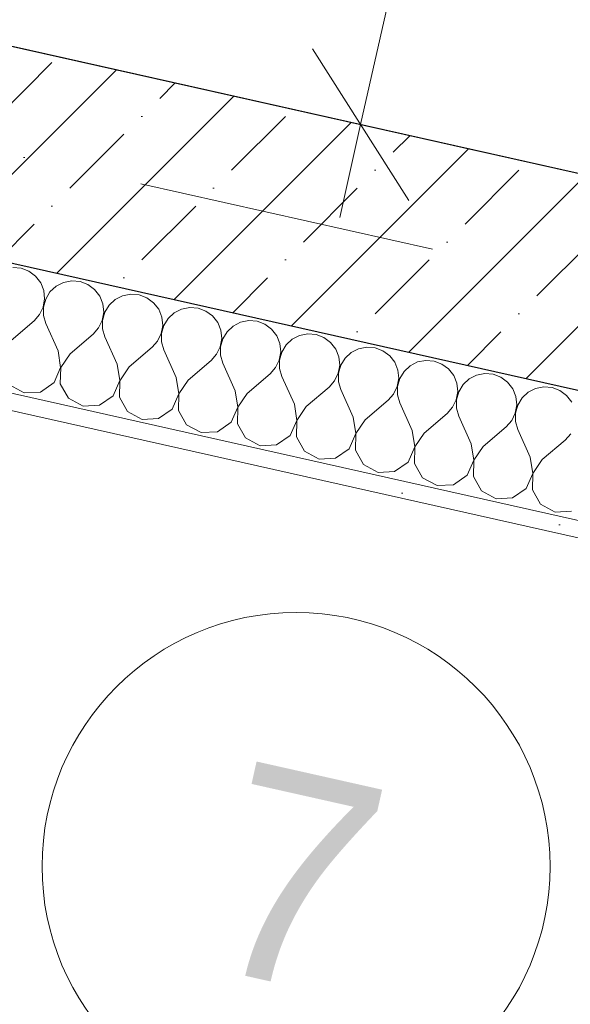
# Model space of a CAD drawing. Header units: millimetres. Extents: x -7213913 to -6999406, y 6129472 to 6470382.
# Tile 240 of 256: x -7182811 to -7182161, y 6181467 to 6182630. Entities that reach past the tile are written whole.
import ezdxf
from ezdxf.enums import TextEntityAlignment as Align

# ---------------------------------------------------------------- set-up
doc = ezdxf.new("R2010")
doc.units = ezdxf.units.MM
doc.header["$MEASUREMENT"] = 0
doc.linetypes.add('Штрихпунктирная', pattern=[670.277762, 352.777767, -176.388884, 0, -141.111112])
for name, color, linetype in [('S - квартира_помещение.АР', 7, 'Continuous'), ('S - МОП.АР', 7, 'Continuous'), ('АР-Стены_внешние_.АР', 7, 'Continuous'), ('АР-Чертеж-Оси_Осевые размеры.АР', 7, 'Continuous'), ('АР-Чертеж-Размеры.АР', 7, 'Continuous')]:
    doc.layers.add(name, color=color, linetype=linetype)
for name, color, linetype, lineweight in [('S - квартира_помещение.АР_Ном._пера__2', 8, 'Continuous', 15), ('S - МОП.АР_Ном._пера__2', 8, 'Continuous', 15), ('АР-Стены_внешние_.АР_Ном._пера__1', 7, 'Continuous', 0), ('АР-Чертеж-Оси_Осевые размеры.АР_Ном._пера__120', 7, 'Continuous', 0), ('АР-Чертеж-Размеры.АР_Ном._пера__1', 7, 'Continuous', 0), ('Паспорта Зон Archicad_Ном._пера__1', 7, 'Continuous', 0)]:
    doc.layers.add(name, color=color, linetype=linetype, lineweight=lineweight)
doc.styles.add('РЎР“Р•РќР•Р\xa0Р\x98Р\xa0_РЎРўР\x98Р›Р¬_1', font='txt')
doc.styles.add('РЎР“Р•РќР•Р\xa0Р\x98Р\xa0_РЎРўР\x98Р›Р¬_2', font='calibri.ttf')
doc.styles.add('РЎР“Р•РќР•Р\xa0Р\x98Р\xa0_РЎРўР\x98Р›Р¬_3', font='GOST_Common.ttf')
doc.styles.add('РЎР“Р•РќР•Р\xa0Р\x98Р\xa0_РЎРўР\x98Р›Р¬_5', font='GOTHIC.TTF')
doc.dimstyles.new('СГЕНЕРИР_СТИЛЬ__3', dxfattribs={"dimtxt": 129.999995, "dimasz": 142.5, "dimexe": 0.18, "dimexo": 300000, "dimgap": 0, "dimtad": 1, "dimdec": 0, "dimzin": 0, "dimdsep": 46, "dimtxsty": 'РЎР“Р•РќР•Р\xa0Р\x98Р\xa0_РЎРўР\x98Р›Р¬_3', "dimblk": 'ARROWHEAD_6', "dimblk1": 'ARROWHEAD_6', "dimblk2": 'ARROWHEAD_6', "dimcen": 0.09, "dimclrd": 7, "dimclre": 7, "dimclrt": 7, "dimazin": 0, "dimtfac": 1, "dimtdec": 4, "dimtmove": 0, "dimatfit": 3, "dimfxl": 1, "dimtolj": 1, "dimtzin": 0, "dimarcsym": 0})
doc.dimstyles.new('СГЕНЕРИР_СТИЛЬ__4', dxfattribs={"dimtxt": 200, "dimasz": 142.5, "dimexe": 0.18, "dimexo": 0.0625, "dimgap": 0, "dimtad": 1, "dimdec": 0, "dimzin": 0, "dimdsep": 46, "dimtxsty": 'РЎР“Р•РќР•Р\xa0Р\x98Р\xa0_РЎРўР\x98Р›Р¬_3', "dimblk": 'ARROWHEAD_6', "dimblk1": 'ARROWHEAD_6', "dimblk2": 'ARROWHEAD_6', "dimcen": 0.09, "dimse1": 1, "dimse2": 1, "dimclrd": 7, "dimclre": 7, "dimclrt": 7, "dimazin": 0, "dimtfac": 1, "dimtdec": 4, "dimtmove": 2, "dimatfit": 3, "dimfxl": 1, "dimtolj": 1, "dimtzin": 0, "dimarcsym": 0})

# ---------------------------------------------------------------- blocks, each defined once
blk = doc.blocks.new('Кухня-столовая_1_23_10', base_point=(-7184516.6, 6185420.6))
at = {"layer": 'S - квартира_помещение.АР_Ном._пера__2', "color": 8, "linetype": 'Continuous', "lineweight": 15, "flags": 128}
blk.add_lwpolyline([(-7187962.1, 6183753.5), (-7183618.6, 6182778), (-7181682.8, 6182343.2), (-7181589.6, 6182322.3), (-7180829.1, 6184357), (-7180662, 6184803.9), (-7180628.9, 6185196.7), (-7184598.7, 6186088.3), (-7184345.6, 6187215), (-7185272.6, 6187423.1), (-7185404, 6186837.7), (-7187179.8, 6187236.6)], close=True, dxfattribs=at)
at = {"layer": 'Паспорта Зон Archicad_Ном._пера__1', "color": 7, "lineweight": 0, "style": 'РЎР“Р•РќР•Р\xa0Р\x98Р\xa0_РЎРўР\x98Р›Р¬_1'}
blk.add_attdef('ROOM_NUMBER', text='', height=250, rotation=347.3417, dxfattribs=at).set_placement((-7182653.8, 6183805.3), align=Align.MIDDLE_CENTER)
at = {"layer": 'Паспорта Зон Archicad_Ном._пера__1', "color": 7, "lineweight": 0, "style": 'РЎР“Р•РќР•Р\xa0Р\x98Р\xa0_РЎРўР\x98Р›Р¬_2'}
blk.add_attdef('ROOM_AREA', text='', height=200, rotation=347.3417, dxfattribs=at).set_placement((-7181601.2, 6182488.8), align=Align.MIDDLE_RIGHT)
blk = doc.blocks.new('Техническая лоджия_7_52_10', base_point=(-7182433.9, 6182354.9))
at = {"layer": 'S - МОП.АР_Ном._пера__2', "color": 8, "linetype": 'Continuous', "lineweight": 15, "flags": 128}
blk.add_lwpolyline([(-7184405.1, 6180105.4), (-7183009.8, 6179792), (-7182162.2, 6179601.7), (-7182022.6, 6181163.1), (-7181737.8, 6181925.1), (-7183887.9, 6182408), (-7184041.3, 6181725.1)], close=True, dxfattribs=at)
at = {"layer": 'Паспорта Зон Archicad_Ном._пера__1', "color": 7, "linetype": 'Continuous', "lineweight": 0}
blk.add_circle((-7182485, 6181629.8), 300, dxfattribs=at)
at = {"layer": 'Паспорта Зон Archicad_Ном._пера__1', "color": 7, "lineweight": 0, "style": 'РЎР“Р•РќР•Р\xa0Р\x98Р\xa0_РЎРўР\x98Р›Р¬_1'}
blk.add_attdef('ROOM_NUMBER', text='', height=250, rotation=347.3417, dxfattribs=at).set_placement((-7182485, 6181615.1), align=Align.MIDDLE_CENTER)
at = {"layer": 'Паспорта Зон Archicad_Ном._пера__1', "color": 7, "lineweight": 0, "style": 'РЎР“Р•РќР•Р\xa0Р\x98Р\xa0_РЎРўР\x98Р›Р¬_2'}
blk.add_attdef('ROOM_AREA', text='', height=200, rotation=347.3417, dxfattribs=at).set_placement((-7182292, 6181117.8), align=Align.MIDDLE_RIGHT)
blk = doc.blocks.new('*X254', base_point=(-6566190.3, 6562677.8))
at = {"layer": 'АР-Стены_внешние_.АР_Ном._пера__1', "color": 7, "linetype": 'Continuous', "lineweight": 0}
for p, q in [((-7182809.8, 6182336.5), (-7182819.6, 6182337.3)), ((-7182800.5, 6182333), (-7182809.8, 6182336.5)), ((-7182792.6, 6182327.2), (-7182800.5, 6182333)), ((-7182786.6, 6182319.4), (-7182792.6, 6182327.2)), ((-7182782.9, 6182310.2), (-7182786.6, 6182319.4)), ((-7182768.3, 6182315.3), (-7182775.6, 6182308.6)), ((-7182759.6, 6182319.7), (-7182768.3, 6182315.3)), ((-7182749.9, 6182321.6), (-7182759.6, 6182319.7)), ((-7182740.1, 6182320.8), (-7182749.9, 6182321.6)), ((-7182730.8, 6182317.4), (-7182740.1, 6182320.8)), ((-7182722.9, 6182311.5), (-7182730.8, 6182317.4)), ((-7182783.6, 6182290.7), (-7182781.9, 6182300.4)), ((-7182780.7, 6182300.1), (-7182783.3, 6182290.6)), ((-7182781.9, 6182300.4), (-7182782.9, 6182310.2)), ((-7182775.6, 6182308.6), (-7182780.7, 6182300.1)), ((-7182716.9, 6182303.7), (-7182722.9, 6182311.5)), ((-7182713.2, 6182294.6), (-7182716.9, 6182303.7)), ((-7182689.9, 6182304.1), (-7182698.6, 6182299.6)), ((-7182680.2, 6182306), (-7182689.9, 6182304.1)), ((-7182670.4, 6182305.2), (-7182680.2, 6182306)), ((-7182661.1, 6182301.7), (-7182670.4, 6182305.2)), ((-7182653.2, 6182295.8), (-7182661.1, 6182301.7)), ((-7182787.9, 6182281.8), (-7182783.6, 6182290.7)), ((-7182783.3, 6182290.6), (-7182783.2, 6182280.8)), ((-7182712.2, 6182284.8), (-7182713.2, 6182294.6)), ((-7182705.9, 6182292.9), (-7182711, 6182284.5)), ((-7182698.6, 6182299.6), (-7182705.9, 6182292.9)), ((-7182647.2, 6182288.1), (-7182653.2, 6182295.8)), ((-7182620.2, 6182288.4), (-7182628.9, 6182284)), ((-7182610.5, 6182290.3), (-7182620.2, 6182288.4)), ((-7182600.7, 6182289.5), (-7182610.5, 6182290.3)), ((-7182591.5, 6182286), (-7182600.7, 6182289.5)), ((-7182794.4, 6182274.5), (-7182787.9, 6182281.8)), ((-7182783.2, 6182280.8), (-7182780.5, 6182271.3)), ((-7182713.9, 6182275), (-7182712.2, 6182284.8)), ((-7182711, 6182284.5), (-7182713.6, 6182275)), ((-7182643.5, 6182278.9), (-7182647.2, 6182288.1)), ((-7182642.5, 6182269.1), (-7182643.5, 6182278.9)), ((-7182636.2, 6182277.3), (-7182641.3, 6182268.8)), ((-7182628.9, 6182284), (-7182636.2, 6182277.3)), ((-7182583.5, 6182280.2), (-7182591.5, 6182286)), ((-7182577.5, 6182272.4), (-7182583.5, 6182280.2)), ((-7182821.6, 6182251.3), (-7182794.4, 6182274.5)), ((-7182765.8, 6182238.8), (-7182780.5, 6182271.3)), ((-7182724.7, 6182258.8), (-7182718.2, 6182266.2)), ((-7182718.2, 6182266.2), (-7182713.9, 6182275)), ((-7182713.6, 6182275), (-7182713.5, 6182265.1)), ((-7182644.2, 6182259.4), (-7182642.5, 6182269.1)), ((-7182641.3, 6182268.8), (-7182643.9, 6182259.3)), ((-7182573.8, 6182263.3), (-7182577.5, 6182272.4)), ((-7182559.3, 6182268.3), (-7182566.5, 6182261.6)), ((-7182550.5, 6182272.8), (-7182559.3, 6182268.3)), ((-7182540.8, 6182274.7), (-7182550.5, 6182272.8)), ((-7182531, 6182273.9), (-7182540.8, 6182274.7)), ((-7182521.8, 6182270.4), (-7182531, 6182273.9)), ((-7182513.8, 6182264.5), (-7182521.8, 6182270.4)), ((-7182751.9, 6182235.6), (-7182724.7, 6182258.8)), ((-7182713.5, 6182265.1), (-7182710.8, 6182255.7)), ((-7182696.1, 6182223.1), (-7182710.8, 6182255.7)), ((-7182648.5, 6182250.5), (-7182644.2, 6182259.4)), ((-7182643.9, 6182259.3), (-7182643.8, 6182249.5)), ((-7182572.8, 6182253.5), (-7182573.8, 6182263.3)), ((-7182566.5, 6182261.6), (-7182571.6, 6182253.2)), ((-7182507.8, 6182256.7), (-7182513.8, 6182264.5)), ((-7182504.1, 6182247.6), (-7182507.8, 6182256.7)), ((-7182480.8, 6182257.1), (-7182489.6, 6182252.6)), ((-7182471.1, 6182259), (-7182480.8, 6182257.1)), ((-7182461.3, 6182258.2), (-7182471.1, 6182259)), ((-7182452.1, 6182254.7), (-7182461.3, 6182258.2)), ((-7182444.1, 6182248.9), (-7182452.1, 6182254.7)), ((-7182682.2, 6182220), (-7182655, 6182243.2)), ((-7182655, 6182243.2), (-7182648.5, 6182250.5)), ((-7182643.8, 6182249.5), (-7182641.1, 6182240)), ((-7182578.8, 6182234.9), (-7182574.5, 6182243.7)), ((-7182574.5, 6182243.7), (-7182572.8, 6182253.5)), ((-7182571.6, 6182253.2), (-7182574.2, 6182243.7)), ((-7182574.2, 6182243.7), (-7182574.1, 6182233.8)), ((-7182503.1, 6182237.8), (-7182504.1, 6182247.6)), ((-7182496.8, 6182245.9), (-7182501.9, 6182237.5)), ((-7182489.6, 6182252.6), (-7182496.8, 6182245.9)), ((-7182438.1, 6182241.1), (-7182444.1, 6182248.9)), ((-7182401.4, 6182243.4), (-7182411.1, 6182241.5)), ((-7182391.6, 6182242.6), (-7182401.4, 6182243.4)), ((-7182382.4, 6182239.1), (-7182391.6, 6182242.6)), ((-7182763, 6182219.4), (-7182765.8, 6182238.8)), ((-7182751.9, 6182235.6), (-7182762.7, 6182219.4)), ((-7182626.4, 6182207.4), (-7182641.1, 6182240)), ((-7182585.3, 6182227.5), (-7182578.8, 6182234.9)), ((-7182574.1, 6182233.8), (-7182571.4, 6182224.4)), ((-7182504.8, 6182228.1), (-7182503.1, 6182237.8)), ((-7182501.9, 6182237.5), (-7182504.5, 6182228)), ((-7182434.5, 6182231.9), (-7182438.1, 6182241.1)), ((-7182433.4, 6182222.1), (-7182434.5, 6182231.9)), ((-7182427.1, 6182230.3), (-7182432.2, 6182221.9)), ((-7182419.9, 6182237), (-7182427.1, 6182230.3)), ((-7182411.1, 6182241.5), (-7182419.9, 6182237)), ((-7182374.4, 6182233.2), (-7182382.4, 6182239.1)), ((-7182368.4, 6182225.4), (-7182374.4, 6182233.2)), ((-7182770.7, 6182201.5), (-7182763, 6182219.4)), ((-7182762.7, 6182219.4), (-7182763.4, 6182199.9)), ((-7182693.3, 6182203.8), (-7182696.1, 6182223.1)), ((-7182682.2, 6182220), (-7182693, 6182203.7)), ((-7182612.5, 6182204.3), (-7182585.3, 6182227.5)), ((-7182556.7, 6182191.8), (-7182571.4, 6182224.4)), ((-7182515.6, 6182211.8), (-7182509.1, 6182219.2)), ((-7182509.1, 6182219.2), (-7182504.8, 6182228.1)), ((-7182504.5, 6182228), (-7182504.5, 6182218.2)), ((-7182435.1, 6182212.4), (-7182433.4, 6182222.1)), ((-7182432.2, 6182221.9), (-7182434.8, 6182212.4)), ((-7182364.8, 6182216.3), (-7182368.4, 6182225.4)), ((-7182350.2, 6182221.3), (-7182357.4, 6182214.6)), ((-7182341.4, 6182225.8), (-7182350.2, 6182221.3)), ((-7182331.7, 6182227.7), (-7182341.4, 6182225.8)), ((-7182321.9, 6182226.9), (-7182331.7, 6182227.7)), ((-7182312.7, 6182223.4), (-7182321.9, 6182226.9)), ((-7182304.8, 6182217.6), (-7182312.7, 6182223.4)), ((-7182623.6, 6182188.1), (-7182626.4, 6182207.4)), ((-7182542.8, 6182188.7), (-7182515.6, 6182211.8)), ((-7182504.5, 6182218.2), (-7182501.7, 6182208.7)), ((-7182487, 6182176.1), (-7182501.7, 6182208.7)), ((-7182439.4, 6182203.6), (-7182435.1, 6182212.4)), ((-7182434.8, 6182212.4), (-7182434.8, 6182202.5)), ((-7182363.7, 6182206.5), (-7182364.8, 6182216.3)), ((-7182357.4, 6182214.6), (-7182362.5, 6182206.2)), ((-7182298.7, 6182209.8), (-7182304.8, 6182217.6)), ((-7182295.1, 6182200.6), (-7182298.7, 6182209.8)), ((-7182271.7, 6182210.2), (-7182280.5, 6182205.7)), ((-7182262, 6182212.1), (-7182271.7, 6182210.2)), ((-7182252.2, 6182211.3), (-7182262, 6182212.1)), ((-7182243, 6182207.8), (-7182252.2, 6182211.3)), ((-7182235.1, 6182201.9), (-7182243, 6182207.8)), ((-7182823.4, 6182198.6), (-7182806.2, 6182189.3)), ((-7182786.7, 6182190.3), (-7182770.7, 6182201.5)), ((-7182763.4, 6182199.9), (-7182753.7, 6182182.9)), ((-7182701, 6182185.9), (-7182693.3, 6182203.8)), ((-7182693, 6182203.7), (-7182693.7, 6182184.2)), ((-7182612.5, 6182204.3), (-7182623.3, 6182188.1)), ((-7182473.1, 6182173), (-7182445.9, 6182196.2)), ((-7182445.9, 6182196.2), (-7182439.4, 6182203.6)), ((-7182434.8, 6182202.5), (-7182432, 6182193.1)), ((-7182369.7, 6182187.9), (-7182365.4, 6182196.8)), ((-7182365.4, 6182196.8), (-7182363.7, 6182206.5)), ((-7182362.5, 6182206.2), (-7182365.1, 6182196.7)), ((-7182365.1, 6182196.7), (-7182365.1, 6182186.9)), ((-7182294, 6182190.8), (-7182295.1, 6182200.6)), ((-7182287.7, 6182199), (-7182292.8, 6182190.6)), ((-7182280.5, 6182205.7), (-7182287.7, 6182199)), ((-7182229, 6182194.1), (-7182235.1, 6182201.9)), ((-7182192.3, 6182196.4), (-7182202, 6182194.5)), ((-7182182.5, 6182195.6), (-7182192.3, 6182196.4)), ((-7182173.3, 6182192.1), (-7182182.5, 6182195.6)), ((-7182806.2, 6182189.3), (-7182786.7, 6182190.3)), ((-7182717, 6182174.7), (-7182701, 6182185.9)), ((-7182693.7, 6182184.2), (-7182684, 6182167.3)), ((-7182631.3, 6182170.2), (-7182623.6, 6182188.1)), ((-7182623.3, 6182188.1), (-7182624, 6182168.6)), ((-7182553.9, 6182172.5), (-7182556.7, 6182191.8)), ((-7182542.8, 6182188.7), (-7182553.6, 6182172.4)), ((-7182417.4, 6182160.5), (-7182432, 6182193.1)), ((-7182376.2, 6182180.5), (-7182369.7, 6182187.9)), ((-7182365.1, 6182186.9), (-7182362.3, 6182177.4)), ((-7182295.7, 6182181.1), (-7182294, 6182190.8)), ((-7182292.8, 6182190.6), (-7182295.4, 6182181.1)), ((-7182225.4, 6182185), (-7182229, 6182194.1)), ((-7182224.3, 6182175.2), (-7182225.4, 6182185)), ((-7182210.8, 6182190), (-7182218, 6182183.3)), ((-7182202, 6182194.5), (-7182210.8, 6182190)), ((-7182165.4, 6182186.3), (-7182173.3, 6182192.1)), ((-7182159.3, 6182178.5), (-7182165.4, 6182186.3)), ((-7182753.7, 6182182.9), (-7182736.5, 6182173.6)), ((-7182736.5, 6182173.6), (-7182717, 6182174.7)), ((-7182561.6, 6182154.6), (-7182553.9, 6182172.5)), ((-7182553.6, 6182172.4), (-7182554.3, 6182152.9)), ((-7182484.2, 6182156.8), (-7182487, 6182176.1)), ((-7182473.1, 6182173), (-7182483.9, 6182156.8)), ((-7182403.4, 6182157.4), (-7182376.2, 6182180.5)), ((-7182347.7, 6182144.8), (-7182362.3, 6182177.4)), ((-7182306.6, 6182164.9), (-7182300, 6182172.3)), ((-7182300, 6182172.3), (-7182295.7, 6182181.1)), ((-7182295.4, 6182181.1), (-7182295.4, 6182171.2)), ((-7182226, 6182165.5), (-7182224.3, 6182175.2)), ((-7182223.1, 6182174.9), (-7182225.8, 6182165.4)), ((-7182218, 6182183.3), (-7182223.1, 6182174.9)), ((-7182684, 6182167.3), (-7182666.8, 6182158)), ((-7182647.3, 6182159), (-7182631.3, 6182170.2)), ((-7182624, 6182168.6), (-7182614.3, 6182151.6)), ((-7182414.5, 6182141.2), (-7182417.4, 6182160.5)), ((-7182333.7, 6182141.7), (-7182306.6, 6182164.9)), ((-7182295.4, 6182171.2), (-7182292.6, 6182161.8)), ((-7182278, 6182129.2), (-7182292.6, 6182161.8)), ((-7182230.3, 6182156.6), (-7182226, 6182165.5)), ((-7182225.8, 6182165.4), (-7182225.7, 6182155.6)), ((-7182666.8, 6182158), (-7182647.3, 6182159)), ((-7182614.3, 6182151.6), (-7182597.1, 6182142.3)), ((-7182577.6, 6182143.4), (-7182561.6, 6182154.6)), ((-7182554.3, 6182152.9), (-7182544.6, 6182136)), ((-7182491.9, 6182138.9), (-7182484.2, 6182156.8)), ((-7182483.9, 6182156.8), (-7182484.6, 6182137.3)), ((-7182403.4, 6182157.4), (-7182414.2, 6182141.1)), ((-7182264, 6182126.1), (-7182236.9, 6182149.2)), ((-7182236.9, 6182149.2), (-7182230.3, 6182156.6)), ((-7182225.7, 6182155.6), (-7182222.9, 6182146.1)), ((-7182597.1, 6182142.3), (-7182577.6, 6182143.4)), ((-7182508, 6182127.7), (-7182491.9, 6182138.9)), ((-7182484.6, 6182137.3), (-7182474.9, 6182120.3)), ((-7182422.3, 6182123.3), (-7182414.5, 6182141.2)), ((-7182414.2, 6182141.1), (-7182414.9, 6182121.6)), ((-7182344.8, 6182125.5), (-7182347.7, 6182144.8)), ((-7182333.7, 6182141.7), (-7182344.5, 6182125.5)), ((-7182208.3, 6182113.5), (-7182222.9, 6182146.1)), ((-7182167.2, 6182133.6), (-7182160.6, 6182141)), ((-7182544.6, 6182136), (-7182527.4, 6182126.7)), ((-7182527.4, 6182126.7), (-7182508, 6182127.7)), ((-7182275.1, 6182109.9), (-7182278, 6182129.2)), ((-7182264, 6182126.1), (-7182274.9, 6182109.8)), ((-7182194.3, 6182110.4), (-7182167.2, 6182133.6)), ((-7182474.9, 6182120.3), (-7182457.8, 6182111)), ((-7182438.3, 6182112.1), (-7182422.3, 6182123.3)), ((-7182414.9, 6182121.6), (-7182405.2, 6182104.7)), ((-7182352.6, 6182107.6), (-7182344.8, 6182125.5)), ((-7182344.5, 6182125.5), (-7182345.2, 6182106)), ((-7182457.8, 6182111), (-7182438.3, 6182112.1)), ((-7182405.2, 6182104.7), (-7182388.1, 6182095.3)), ((-7182368.6, 6182096.4), (-7182352.6, 6182107.6)), ((-7182345.2, 6182106), (-7182335.5, 6182089)), ((-7182282.9, 6182092), (-7182275.1, 6182109.9)), ((-7182274.9, 6182109.8), (-7182275.5, 6182090.3)), ((-7182205.4, 6182094.2), (-7182208.3, 6182113.5)), ((-7182194.3, 6182110.4), (-7182205.2, 6182094.2)), ((-7182388.1, 6182095.3), (-7182368.6, 6182096.4)), ((-7182298.9, 6182080.8), (-7182282.9, 6182092)), ((-7182213.2, 6182076.3), (-7182205.4, 6182094.2)), ((-7182205.2, 6182094.2), (-7182205.8, 6182074.6)), ((-7182335.5, 6182089), (-7182318.4, 6182079.7)), ((-7182318.4, 6182079.7), (-7182298.9, 6182080.8)), ((-7182275.5, 6182090.3), (-7182265.8, 6182073.4)), ((-7182265.8, 6182073.4), (-7182248.7, 6182064)), ((-7182229.2, 6182065.1), (-7182213.2, 6182076.3)), ((-7182205.8, 6182074.6), (-7182196.1, 6182057.7)), ((-7182248.7, 6182064), (-7182229.2, 6182065.1)), ((-7182196.1, 6182057.7), (-7182179, 6182048.4)), ((-7182179, 6182048.4), (-7182159.5, 6182049.5))]:
    blk.add_line(p, q, dxfattribs=at)
blk = doc.blocks.new('Стена_2_10', base_point=(-7184111.1, 6182760.5))
at = {"layer": 'АР-Стены_внешние_.АР', "linetype": 'Continuous', "lineweight": 0, "true_color": 0x000000}
h = blk.add_hatch(dxfattribs=at)
h.set_pattern_fill('ЖЕЛЕЗОБЕТОН__PROJECT__000A', color=18, style=0, pattern_type=2)
h.set_pattern_definition([(45, (-6566190.34, 6562677.8), (-84.852814, 84.852814), []), (45, (-6566232.77, 6562720.22), (-84.852814, 84.852814), [90, -30, 0, -30])])
h.paths.add_polyline_path([(-7184016.5, 6182611.2), (-7181700.9, 6182091.1), (-7181646.1, 6182335), (-7183961.8, 6182855.1)])
h = blk.add_hatch(dxfattribs=at)
h.set_pattern_fill('ШТУКАТУРКА__ГИПС_01_000A', color=18, style=0, pattern_type=2)
h.set_pattern_definition([(45, (-6566190.34, 6563027.8), (-111.369318, 111.369318), [0, -105, 0, -157.5]), (110, (-6565840.34, 6563027.8), (148.001588, 53.868173), [0, -77, 0, -133])])
h.paths.add_polyline_path([(-7183887.9, 6182408), (-7181738.1, 6181925.2), (-7181733.7, 6181944.7), (-7183883.5, 6182427.6)])
at = {"layer": 'АР-Стены_внешние_.АР_Ном._пера__1', "color": 7, "linetype": 'Continuous', "lineweight": 30}
blk.add_line((-7184016.5, 6182611.2), (-7181700.9, 6182091.1), dxfattribs=at)
at = {"layer": 'АР-Стены_внешние_.АР_Ном._пера__1', "color": 7, "linetype": 'Continuous', "lineweight": 0}
blk.add_line((-7183903.1, 6182431.9), (-7181733.7, 6181944.7), dxfattribs=at)
at = {"layer": 'АР-Стены_внешние_.АР_Ном._пера__1', "color": 7, "linetype": 'Continuous', "lineweight": 30, "flags": 128}
blk.add_lwpolyline([(-7181646.1, 6182335), (-7184205.7, 6182909.9)], dxfattribs=at)
at = {"layer": 'АР-Стены_внешние_.АР_Ном._пера__1', "color": 7, "linetype": 'Continuous', "lineweight": 0, "flags": 128}
blk.add_lwpolyline([(-7183887.9, 6182408), (-7181738.1, 6181925.2)], dxfattribs=at)
at = {"layer": 'АР-Стены_внешние_.АР', "color": 7, "lineweight": 0}
blk.add_blockref('*X254', (-6566190.3, 6562677.8), dxfattribs=at)
blk = doc.blocks.new('*D902', base_point=(-6566190.3, 6562677.8))
at = {"layer": 'АР-Чертеж-Размеры.АР_Ном._пера__1', "color": 7, "linetype": 'Continuous', "lineweight": 0, "transparency": 16777216}
for p, q in [((-7181747.9, 6185448), (-7181723.3, 6185557.8)), ((-7181691.2, 6185358.4), (-7181804.7, 6185537.7)), ((-7181610.7, 6185417.2), (-7181885.2, 6185478.9)), ((-7182408.7, 6182506.3), (-7181747.9, 6185448)), ((-7182465.4, 6182595.9), (-7182351.9, 6182416.7)), ((-7182271.4, 6182475.5), (-7182545.9, 6182537.1)), ((-7182433.3, 6182396.5), (-7182408.7, 6182506.3))]:
    blk.add_line(p, q, dxfattribs=at)
at = {"layer": 'АР-Чертеж-Размеры.АР_Ном._пера__1', "color": 7, "lineweight": 0, "transparency": 16777216, "insert": (-7182139.5, 6184136.8), "char_height": 200, "attachment_point": 7, "rotation": 77.3417, "style": 'РЎР“Р•РќР•Р\xa0Р\x98Р\xa0_РЎРўР\x98Р›Р¬_3'}
blk.add_mtext('\\A1;{\\pql;\\fGOST Common|b0|i0|c204|p0;\\W1.000000;3\xa0015}', dxfattribs=at)
blk = doc.blocks.new('ARROWHEAD_6')
at = {"color": 0, "linetype": 'Continuous', "lineweight": 0}
for p, q in [((-0.5, -0.5), (0.5, 0.5)), ((0, 0), (-1, 0))]:
    blk.add_line(p, q, dxfattribs=at)
blk = doc.blocks.new('*D1135', base_point=(-6566190.3, 6562677.8))
at = {"layer": 'АР-Чертеж-Размеры.АР_Ном._пера__1', "color": 7, "linetype": 'Continuous', "lineweight": 0, "transparency": 16777216}
for p, q in [((-7187877.5, 6184130.2), (-7186101.8, 6183731.3)), ((-7186132.6, 6183594.1), (-7186070.9, 6183868.5)), ((-7186012.1, 6183788.1), (-7186191.4, 6183674.6)), ((-7186101.8, 6183731.3), (-7181505.1, 6182698.9)), ((-7181535.9, 6182561.7), (-7181474.2, 6182836.2)), ((-7181594.7, 6182642.2), (-7181415.4, 6182755.7)), ((-7181505.1, 6182698.9), (-7181395.3, 6182674.3))]:
    blk.add_line(p, q, dxfattribs=at)
at = {"layer": 'АР-Чертеж-Размеры.АР_Ном._пера__1', "color": 7, "lineweight": 0, "transparency": 16777216, "insert": (-7184148, 6183361.9), "char_height": 200, "attachment_point": 7, "rotation": 347.3417, "style": 'РЎР“Р•РќР•Р\xa0Р\x98Р\xa0_РЎРўР\x98Р›Р¬_3'}
blk.add_mtext('\\A1;{\\pql;\\fGOST Common|b0|i0|c204|p0;\\W1.000000;4\xa0711}', dxfattribs=at)
blk = doc.blocks.new('*D1173', base_point=(-6566190.3, 6562677.8))
at = {"layer": 'АР-Чертеж-Размеры.АР_Ном._пера__1', "color": 7, "linetype": 'Continuous', "lineweight": 0, "transparency": 16777216}
for p, q in [((-7184199, 6181023.2), (-7184260.6, 6180748.8)), ((-7184140.2, 6180942.7), (-7184319.4, 6180829.2)), ((-7184229.8, 6180886), (-7184339.5, 6180910.6)), ((-7182188.8, 6180427.6), (-7184229.8, 6180886)), ((-7182158, 6180564.8), (-7182219.6, 6180290.4)), ((-7182278.4, 6180370.8), (-7182099.2, 6180484.3)), ((-7182079, 6180402.9), (-7182188.8, 6180427.6))]:
    blk.add_line(p, q, dxfattribs=at)
at = {"layer": 'АР-Чертеж-Размеры.АР_Ном._пера__1', "color": 7, "lineweight": 0, "transparency": 16777216, "insert": (-7183405.2, 6180727.4), "char_height": 130, "attachment_point": 7, "rotation": 347.3417, "style": 'РЎР“Р•РќР•Р\xa0Р\x98Р\xa0_РЎРўР\x98Р›Р¬_3'}
blk.add_mtext('\\A1;{\\pql;\\fGOST Common|b0|i0|c204|p0;\\W1.000000;2\xa0092}', dxfattribs=at)
blk = doc.blocks.new('Стандартный Маркер Сетки[185]_10', base_point=(-7207190.9, 6187944.1))
at = {"layer": 'АР-Чертеж-Оси_Осевые размеры.АР_Ном._пера__120', "color": 7, "linetype": 'Штрихпунктирная', "lineweight": 0}
blk.add_line((-7206215.2, 6187725), (-7182117.1, 6182312.7), dxfattribs=at)
at = {"layer": 'АР-Чертеж-Оси_Осевые размеры.АР_Ном._пера__120', "color": 7, "lineweight": 0, "style": 'РЎР“Р•РќР•Р\xa0Р\x98Р\xa0_РЎРўР\x98Р›Р¬_5'}
blk.add_attdef('AC_MarkerText_1', text='', height=350, rotation=347.3418, dxfattribs=at).set_placement((-7207608.8, 6188234.8), align=Align.TOP_CENTER)
blk = doc.blocks.new('Стандартный Маркер Сетки[206]_10', base_point=(-7207190.9, 6187944.1))
at = {"layer": 'АР-Чертеж-Оси_Осевые размеры.АР_Ном._пера__120', "color": 7, "linetype": 'Штрихпунктирная', "lineweight": 0}
blk.add_line((-7206215.2, 6187725), (-7182117.1, 6182312.7), dxfattribs=at)
at = {"layer": 'АР-Чертеж-Оси_Осевые размеры.АР_Ном._пера__120', "color": 7, "lineweight": 0, "style": 'РЎР“Р•РќР•Р\xa0Р\x98Р\xa0_РЎРўР\x98Р›Р¬_5'}
blk.add_attdef('AC_MarkerText_1', text='', height=350, rotation=347.3418, dxfattribs=at).set_placement((-7207608.8, 6188234.8), align=Align.TOP_CENTER)

msp = doc.modelspace()

# ---------------------------------------------------------------- linework, layer by layer
at = {"layer": 'S - квартира_помещение.АР', "color": 254, "linetype": 'Continuous', "lineweight": 0, "true_color": 0xd8d8d8, "flags": 128}
msp.add_lwpolyline([(-7187962.1, 6183753.5), (-7183618.6, 6182778), (-7181682.8, 6182343.2), (-7181589.6, 6182322.3), (-7180829.1, 6184357), (-7180662, 6184803.9), (-7180628.9, 6185196.7), (-7184598.7, 6186088.3), (-7184345.6, 6187215), (-7185272.6, 6187423.1), (-7185404, 6186837.7), (-7187179.8, 6187236.6)], close=True, dxfattribs=at)
at = {"layer": 'S - МОП.АР', "color": 254, "linetype": 'Continuous', "lineweight": 0, "true_color": 0xdadada, "flags": 128}
msp.add_lwpolyline([(-7184405.1, 6180105.4), (-7183009.8, 6179792), (-7182162.2, 6179601.7), (-7182022.6, 6181163.1), (-7181737.8, 6181925.1), (-7183887.9, 6182408), (-7184041.3, 6181725.1)], close=True, dxfattribs=at)

# ---------------------------------------------------------------- block references
at = {"layer": 'S - квартира_помещение.АР', "color": 7, "linetype": 'Continuous', "lineweight": 0}
msp.add_blockref('Кухня-столовая_1_23_10', (-7184516.6, 6185420.6), dxfattribs=at)
at = {"layer": 'S - МОП.АР', "color": 7, "linetype": 'Continuous', "lineweight": 0}
ref = msp.add_blockref('Техническая лоджия_7_52_10', (-7182433.9, 6182354.9), dxfattribs=at)
ref.add_attrib('ROOM_NUMBER', '7', dxfattribs={"layer": 'Паспорта Зон Archicad_Ном._пера__1', "color": 7, "lineweight": 0, "height": 250, "rotation": 347.3417, "style": 'РЎР“Р•РќР•Р\xa0Р\x98Р\xa0_РЎРўР\x98Р›Р¬_1'}).set_placement((-7182485, 6181615.1), align=Align.MIDDLE_CENTER)
at = {"layer": 'АР-Стены_внешние_.АР', "color": 7, "lineweight": 0}
msp.add_blockref('Стена_2_10', (-7184111.1, 6182760.5), dxfattribs=at)
at = {"layer": 'АР-Чертеж-Оси_Осевые размеры.АР', "color": 8, "linetype": 'Continuous', "lineweight": 15}
for name in ['Стандартный Маркер Сетки[185]_10', 'Стандартный Маркер Сетки[206]_10']:
    msp.add_blockref(name, (-7207190.9, 6187944.1), dxfattribs=at)

# ---------------------------------------------------------------- dimensions: what is measured, and where the dimension line sits
at = {"layer": 'АР-Чертеж-Размеры.АР', "color": 7, "linetype": 'Continuous', "lineweight": 0}
for base, p1, p2, angle, dimstyle, picture, middle, turn in [((-7181747.9, 6185448), (-7182925.9, 6182622.4), (-7182613.8, 6185642.5), 77.3417, 'СГЕНЕРИР_СТИЛЬ__4', '*D902', (-7182161.8, 6184493.5), 77.3417), ((-7181505.1, 6182698.9), (-7186186.3, 6183354.7), (-7181589.6, 6182322.3), 347.3417, 'СГЕНЕРИР_СТИЛЬ__4', '*D1135', (-7183791.3, 6183384.3), 347.3417), ((-7184229.8, 6180886), (-7182024.5, 6181159), (-7183887.9, 6182408), 167.3417, 'СГЕНЕРИР_СТИЛЬ__3', '*D1173', (-7183173.4, 6180742), 347.3417)]:
    dim = msp.add_linear_dim(base=base, p1=p1, p2=p2, angle=angle, dimstyle=dimstyle, dxfattribs=at)
    dim.commit()
    dim.dimension.update_dxf_attribs({"geometry": picture, "text_midpoint": middle, "dimtype": 160, "text_rotation": turn})

doc.saveas('drawing.dxf')
